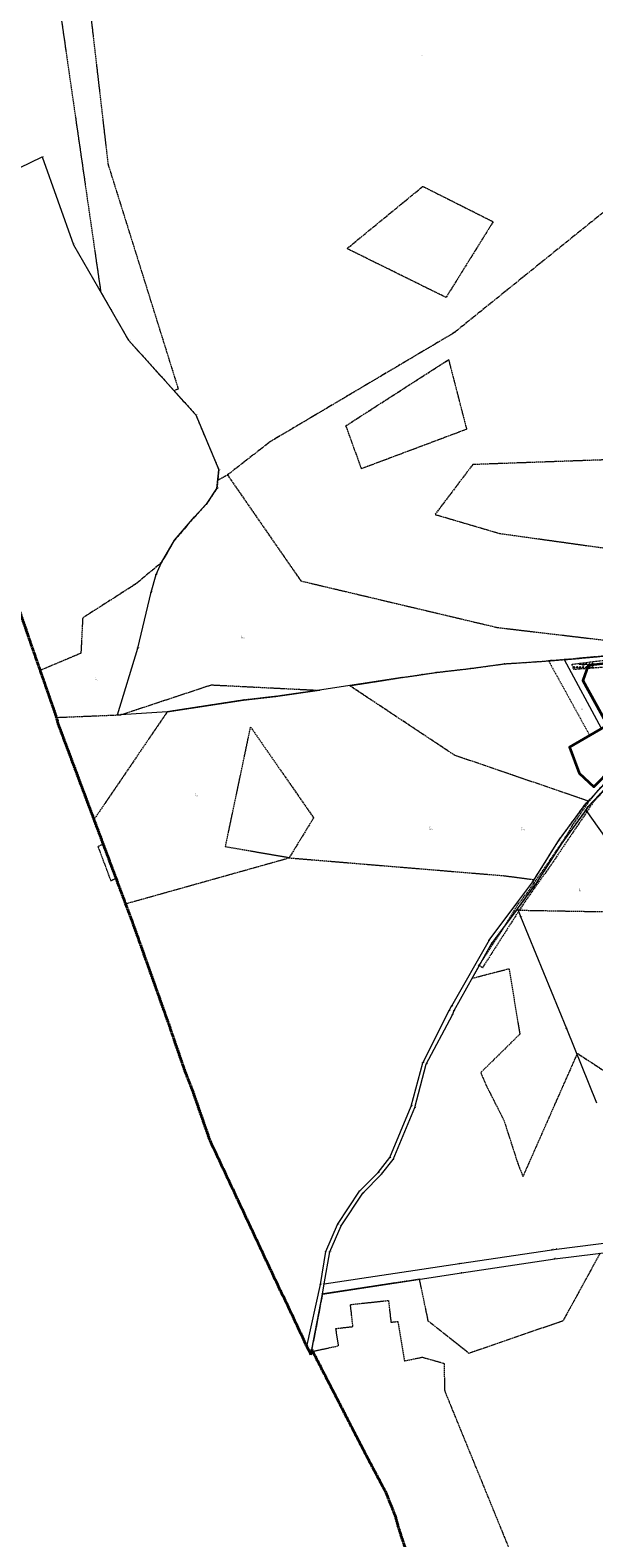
# Model space of a CAD drawing. Header units: metres. Extents: x 6524698 to 6533081, y 5883213 to 5896811.
# Tile 64 of 167: x 6528042 to 6528599, y 5889313 to 5890801. Entities that reach past the tile are written whole.
import ezdxf
from ezdxf.enums import TextEntityAlignment as Align

# ---------------------------------------------------------------- set-up
doc = ezdxf.new("R2010")
doc.units = ezdxf.units.M
doc.header["$MEASUREMENT"] = 0
for name, pattern in [('mapa zasadnicza$0$1.0_0.5', [1.5, 1, -0.5]), ('mapa zasadnicza$0$1.5_0.5', [2, 1.5, -0.5]), ('mapa zasadnicza$0$1.5_1.0', [2.5, 1.5, -1]), ('mapa zasadnicza$0$219-500', [0]), ('mapa zasadnicza$0$egkk-500', [2, 1.5, -0.5]), ('mapa zasadnicza$0$egug-500', [1, 0.5, -0.5])]:
    doc.linetypes.add(name, pattern=pattern)
doc.layers.get('0').update_dxf_attribs({"lineweight": 0})
for name, color, linetype in [('mapa zasadnicza$0$202-punkt graniczny', 7, 'Continuous'), ('mapa zasadnicza$0$202-punkt graniczny-Atr103', 7, 'Continuous'), ('mapa zasadnicza$0$203-punkt graniczny', 7, 'Continuous'), ('mapa zasadnicza$0$203-punkt graniczny-Atr103', 7, 'Continuous'), ('mapa zasadnicza$0$209-oznaczenie konturu klasyfikacyjnego', 7, 'Continuous'), ('mapa zasadnicza$0$210-oznaczenie konturu użytku gruntowego', 7, 'Continuous'), ('mapa zasadnicza$0$211-numer działki ewidencyjnej', 7, 'Continuous'), ('mapa zasadnicza$0$216-obręb ewidencyjny', 7, 'Continuous'), ('mapa zasadnicza$0$217-kontur klasyfikacyjny', 7, 'Continuous'), ('mapa zasadnicza$0$218-kontur użytku gruntowego', 7, 'Continuous'), ('mapa zasadnicza$0$219-działka ewidencyjna', 7, 'Continuous'), ('mapa zasadnicza$0$jezdnia', 7, 'Continuous'), ('mapa zasadnicza$0$jezdnia-Atr17', 7, 'Continuous'), ('mapa zasadnicza$0$ogrodzenie trwałe', 7, 'Continuous'), ('mapa zasadnicza$0$pikieta naturalna', 7, 'Continuous'), ('mapa zasadnicza$0$pikieta naturalna-Atr2', 7, 'Continuous'), ('mapa zasadnicza$0$zadrzewienie  zakrzewienie', 7, 'Continuous')]:
    doc.layers.add(name, color=color, linetype=linetype)
doc.styles.add('mapa zasadnicza$0$STANDARD', font='Working1250', dxfattribs={"width": 0.75})
doc.linetypes.add('mapa zasadnicza$0$902-500', pattern='A,3.75,0,[1,ksztalty.shx,S=0.5,R=0,X=0,Y=0],3.75', length=7.5)

# ---------------------------------------------------------------- blocks, each defined once
blk = doc.blocks.new('mapa zasadnicza$0$202')
at = {"color": 0, "linetype": 'Continuous', "lineweight": 0}
blk.add_circle((0, 0), 0.25, dxfattribs=at)
blk = doc.blocks.new('mapa zasadnicza$0$203')
at = {"linetype": 'Continuous', "lineweight": 0}
h = blk.add_hatch(color=0, dxfattribs=at)
edge = h.paths.add_edge_path()
edge.add_arc((0, 0), 0.045, 0, 360)
blk = doc.blocks.new('mapa zasadnicza$0$PW01')
at = {"linetype": 'Continuous', "lineweight": 13}
h = blk.add_hatch(color=0, dxfattribs=at)
edge = h.paths.add_edge_path()
edge.add_arc((0, 0), 0.045, 0, 360)
blk = doc.blocks.new('mapa zasadnicza$0$OTZK1')
at = {"color": 0, "linetype": 'Continuous'}
blk.add_circle((0, 0), 0.5, dxfattribs=at)
blk = doc.blocks.new('mapa zasadnicza$0$OTZK2')
at = {"color": 0, "linetype": 'Continuous'}
blk.add_arc((0, 0), 0.5, 318.85, 221.162, dxfattribs=at)

msp = doc.modelspace()

# ---------------------------------------------------------------- linework, layer by layer
at = {"layer": 'mapa zasadnicza$0$216-obręb ewidencyjny', "color": 7, "linetype": 'mapa zasadnicza$0$1.5_1.0', "lineweight": 35, "flags": 128}
for points in [[(6528810.71, 5892032.32), (6528743.5, 5892026.91), (6528665.82, 5892020.2), (6528618.95, 5892016.86), (6528446.42, 5891995.98), (6528440.31, 5891996.73), (6528198.8, 5891907.55), (6528014.33, 5891830.31), (6527846.82, 5891746.29), (6527801.61, 5891598.79), (6527787.58, 5891553.86), (6527785.51, 5891547.1), (6527759.25, 5891463.12), (6527705.03, 5891299.34), (6527651.09, 5891150.82), (6527517.65, 5890758.02), (6527509.07, 5890729.27), (6527454.67, 5890547.02), (6527391.42, 5890349.92), (6527469.9, 5890380.85), (6527548.32, 5890411.76), (6527628.31, 5890449.47), (6527701.79, 5890487.35), (6527781.71, 5890531.45), (6527831.96, 5890559.17), (6527894.74, 5890596), (6527918.86, 5890538.44), (6527996.61, 5890364.36), (6528002.77, 5890340.12), (6528015.06, 5890276.2), (6528068.35, 5890122.94), (6528069.52, 5890117.74), (6528086.27, 5890073.01), (6528087.43, 5890069.91), (6528144.14, 5889918.51), (6528178.59, 5889821.74), (6528194.07, 5889776.62), (6528203.76, 5889751.35), (6528219.86, 5889705.13), (6528289.3, 5889557.06), (6528293.69, 5889548.36), (6528315.49, 5889501.75), (6528319.49, 5889494.06), (6528320.3, 5889498.78), (6528374.9, 5889392.75), (6528393.7, 5889357.37), (6528402.97, 5889333.92), (6528406.48, 5889321.22), (6528417.63, 5889287.69), (6528426.72, 5889250.74), (6528427.12, 5889249.1), (6528437.2, 5889208.11), (6528462.62, 5889141.48), (6528476.98, 5889088.52), (6528479.5, 5889060.26), (6528487.24, 5889042.5), (6528497.03, 5888999.3), (6528513.44, 5888948.22), (6528513.62, 5888944.51), (6528514.32, 5888935.53), (6528517.9, 5888889.57), (6528521.9, 5888874.59), (6528534.18, 5888828.64), (6528537.21, 5888800.87), (6528538.55, 5888788.67), (6528539.84, 5888759.55), (6528540.29, 5888749.47), (6528546.56, 5888728.63), (6528550.89, 5888720.89), (6528554.61, 5888714.22), (6528572.89, 5888682.85), (6528612.6, 5888606.5), (6528643.54, 5888542.38), (6528657.02, 5888506.94), (6528675.5, 5888460.67), (6528681.51, 5888445.9), (6528704.85, 5888377.17), (6528713.34, 5888354.12), (6528741.09, 5888278.42), (6528766.6, 5888207.14), (6528788.71, 5888147.82), (6528812.94, 5888083.84), (6528826.58, 5888045.33), (6528850.06, 5887982.04), (6528866.81, 5887934.63), (6528879.99, 5887896.72), (6528918.8, 5887790.89), (6528952.56, 5887701.57), (6529019.26, 5887707.89), (6529031.01, 5887709.01), (6529109.21, 5887715.92), (6529166.14, 5887721.78), (6529262.28, 5887731.31), (6529282.79, 5887731.14), (6529289.52, 5887663.25), (6529296.91, 5887588.72), (6529312.34, 5887533.26), (6529320.57, 5887503.67), (6529321.72, 5887480.33), (6529315.22, 5887418.55), (6529296.28, 5887374.9), (6529295.89, 5887348.38), (6529295.74, 5887344.56), (6529294.33, 5887253.59), (6529300.1, 5887247.3), (6529460.65, 5887265.28), (6529607.85, 5887282.19), (6529604.22, 5887244.37), (6529619.06, 5887245.53), (6529620.4, 5887245.61), (6529751.62, 5887253.65), (6529836.5, 5887258.86), (6529917.79, 5887263.83), (6530037.96, 5887271.18), (6530037.77, 5887311.55), (6530035.48, 5887465.82), (6530294.87, 5887497.94), (6530342.75, 5887503.87), (6530390.63, 5887509.81), (6530435.08, 5887515.31), (6530469.62, 5887519.59), (6530472.76, 5887520.14), (6530455.94, 5887633.47), (6530452.16, 5887659), (6530429.5, 5887800.32), (6530425.85, 5887820.62), (6530434.17, 5887821.11), (6530435.15, 5887821.09), (6530501.5, 5887826.49), (6530563.57, 5887831.54), (6530569.25, 5887832), (6530626.35, 5887836.71), (6530689.94, 5887841.95), (6530699.77, 5887842.77), (6530753.72, 5887845.97), (6530816.4, 5887849.69), (6530847.34, 5887851.53), (6530851.75, 5887851.79), (6530878, 5887853.36), (6530941.55, 5887857.17), (6531028.05, 5887862.36), (6531029.51, 5887862.54), (6531089.96, 5887870.11), (6531157.91, 5887878.61), (6531147.74, 5887927.21), (6531134.09, 5887992.44), (6531130.39, 5888022.23), (6531130.01, 5888024.33), (6531127.76, 5888039.49), (6531114.28, 5888108.63), (6531110.56, 5888127.5), (6531105.84, 5888172.24), (6531089.18, 5888214.66), (6531070.01, 5888263.46), (6531063.59, 5888283), (6531047.06, 5888328.03), (6531038.58, 5888352.41), (6531021.83, 5888400.87), (6531015.19, 5888413.6), (6531005.83, 5888460.28), (6531006, 5888467.6), (6531006.12, 5888486.87), (6531000.78, 5888546.56), (6530994.46, 5888582.13), (6530992.02, 5888587.87), (6530975.04, 5888631.61), (6530968.96, 5888647.12), (6530918.79, 5888737.7), (6530893.21, 5888788.19), (6530875.95, 5888835.79), (6530824.74, 5888967.12), (6530698.19, 5888957.37), (6530696.88, 5888957.26), (6530690.8, 5888956.75), (6530665.31, 5889016.21), (6530647.2, 5889058.57), (6530634.24, 5889085.41), (6530634.99, 5889106.79), (6530619.51, 5889109.25), (6530602.59, 5889110.21), (6530580.67, 5889109.48), (6530563.76, 5889105.91), (6530556.11, 5889102.91), (6530554.6, 5889108.92), (6530550.45, 5889111.73), (6530532.14, 5889151.93), (6530513.79, 5889192.45), (6530502.04, 5889258.4), (6530482.32, 5889287.2), (6530469.7, 5889327.04), (6530465.02, 5889440.31), (6530478.29, 5889507.42), (6530476.75, 5889539.74), (6530454.68, 5889579.85), (6530444.35, 5889666), (6530447.75, 5889689.9), (6530449.31, 5889721.21), (6530456.42, 5889744.94), (6530489.74, 5889803.92), (6530476.19, 5889829.67), (6530441.37, 5889895.14), (6530436.32, 5889900.67), (6530377.31, 5890013.31), (6530319.1, 5890126.26), (6530282.19, 5890186.6), (6530272.79, 5890201.79), (6530203.17, 5890307.87), (6530172.91, 5890358.56), (6530084.18, 5890524.8), (6530023.66, 5890630.14), (6529988.68, 5890702.02), (6529902.56, 5890854), (6529878.29, 5890895.67), (6529853.22, 5890939.23), (6529790.88, 5891059.39), (6529783.8, 5891073.31), (6529750.15, 5891126.7), (6529715.67, 5891191.31), (6529711.87, 5891220.22), (6529686.86, 5891413.55), (6529894.11, 5891526.79), (6529935.18, 5891550.85), (6529897.51, 5891589.82), (6529852.46, 5891637.21), (6529830.78, 5891658.8), (6529798.22, 5891693.91), (6529778.68, 5891710.68), (6529723.77, 5891769.55), (6529664.88, 5891829.87), (6529592.94, 5891899.3), (6529520.59, 5891969.98), (6529496.71, 5891996.9), (6529443.6, 5892048.07), (6529413.19, 5892074.88), (6529373, 5892116.29), (6529315.87, 5892175.4), (6529302.53, 5892163.8), (6529299.93, 5892161.54), (6529272.43, 5892137.61), (6529198.7, 5892096.25), (6529183.63, 5892087.79), (6529163.27, 5892079.55), (6529137.05, 5892069.83), (6529084.54, 5892065.08), (6528929.03, 5892047.18)], [(6528303.37, 5885049.22), (6528320.19, 5885039.62), (6528338.23, 5885024.79), (6528352.17, 5885015.38), (6528392.05, 5884988.47), (6528415.8, 5884972.26), (6528435.19, 5884960.38), (6528444.69, 5884948.19), (6528465.63, 5884932.94), (6528465.44, 5884918.9), (6528709.45, 5884735.5), (6528709.85, 5884736.99), (6528739.27, 5884853.86), (6528744.47, 5884874.5), (6528806.08, 5885120.41), (6528807.46, 5885125.4), (6528869.24, 5885370.86), (6528871.52, 5885379.23), (6528887.59, 5885437.6), (6528890.77, 5885449.17), (6528926, 5885568.38), (6528974.41, 5885749.69), (6529025.21, 5885958.42), (6529039.6, 5886018.39), (6529059.52, 5886107.69), (6529060.61, 5886112.57), (6529062.91, 5886122.9), (6529064.3, 5886127.7), (6529092.32, 5886224.97), (6529095.27, 5886236.71), (6529098.1, 5886248), (6529156.76, 5886481.66), (6529182.88, 5886586.19), (6529191.96, 5886615.74), (6529200.39, 5886660.86), (6529220.71, 5886727.34), (6529222.82, 5886733.43), (6529222.92, 5886790.76), (6529260.25, 5886952.44), (6529264.63, 5886976.51), (6529282.32, 5887033.97), (6529290.57, 5887057.23), (6529292.77, 5887095.61), (6529299.5, 5887116.54), (6529303.02, 5887126.11), (6529323.1, 5887204.71), (6529300.1, 5887247.3), (6529294.33, 5887253.59), (6529295.74, 5887344.56), (6529295.89, 5887348.38), (6529296.28, 5887374.9), (6529315.22, 5887418.55), (6529321.72, 5887480.33), (6529320.57, 5887503.67), (6529312.34, 5887533.26), (6529296.91, 5887588.72), (6529289.52, 5887663.25), (6529282.79, 5887731.14), (6529262.28, 5887731.31), (6529166.14, 5887721.78), (6529109.21, 5887715.92), (6529031.01, 5887709.01), (6529019.26, 5887707.89), (6528952.56, 5887701.57), (6528918.8, 5887790.89), (6528879.99, 5887896.72), (6528866.81, 5887934.63), (6528850.06, 5887982.04), (6528826.58, 5888045.33), (6528812.94, 5888083.84), (6528788.71, 5888147.82), (6528766.6, 5888207.14), (6528741.09, 5888278.42), (6528713.34, 5888354.12), (6528704.85, 5888377.17), (6528681.51, 5888445.9), (6528675.5, 5888460.67), (6528657.02, 5888506.94), (6528643.54, 5888542.38), (6528612.6, 5888606.5), (6528572.89, 5888682.85), (6528554.61, 5888714.22), (6528550.89, 5888720.89), (6528546.56, 5888728.63), (6528540.29, 5888749.47), (6528539.84, 5888759.55), (6528538.55, 5888788.67), (6528537.21, 5888800.87), (6528534.18, 5888828.64), (6528521.9, 5888874.59), (6528517.9, 5888889.57), (6528514.32, 5888935.53), (6528513.62, 5888944.51), (6528513.44, 5888948.22), (6528497.03, 5888999.3), (6528487.24, 5889042.5), (6528479.5, 5889060.26), (6528476.98, 5889088.52), (6528462.62, 5889141.48), (6528437.2, 5889208.11), (6528427.12, 5889249.1), (6528426.72, 5889250.74), (6528417.63, 5889287.69), (6528406.48, 5889321.22), (6528402.97, 5889333.92), (6528393.7, 5889357.37), (6528374.9, 5889392.75), (6528320.3, 5889498.78), (6528319.49, 5889494.06), (6528315.49, 5889501.75), (6528293.69, 5889548.36), (6528289.3, 5889557.06), (6528219.86, 5889705.13), (6528203.76, 5889751.35), (6528194.07, 5889776.62), (6528178.59, 5889821.74), (6528144.14, 5889918.51), (6528087.43, 5890069.91), (6528086.27, 5890073.01), (6528069.52, 5890117.74), (6528068.35, 5890122.94), (6528015.06, 5890276.2), (6528002.77, 5890340.12), (6527996.61, 5890364.36), (6527918.86, 5890538.44), (6527894.74, 5890596), (6527831.96, 5890559.17), (6527781.71, 5890531.45), (6527701.79, 5890487.35), (6527628.31, 5890449.47), (6527548.32, 5890411.76), (6527469.9, 5890380.85), (6527391.42, 5890349.92), (6527355.64, 5890331.57), (6527338.23, 5890321.73), (6527321.27, 5890314.22), (6527313.38, 5890308.14), (6527288.1, 5890288.63), (6527273.45, 5890274.12), (6527241.28, 5890253.87), (6527220.83, 5890245.22), (6527165.07, 5890215.69), (6527077.89, 5890166.68), (6527057.31, 5890152.25), (6527045.63, 5890148.55), (6527008.52, 5890134.26), (6526988.84, 5890116.67), (6526981, 5890111.26), (6526971.01, 5890104.38), (6526952.34, 5890094.44), (6526909.87, 5890084.83), (6526890.35, 5890080.91), (6526812.21, 5890083.05), (6526792.43, 5890086.11), (6526758.07, 5890090.77), (6526757.09, 5890094.4), (6526749.57, 5890095.95), (6526742.25, 5890097.45), (6526740.34, 5890097.85), (6526735.76, 5890098.07), (6526728.64, 5890098.03), (6526722.43, 5890098.71), (6526592.18, 5890129.32), (6526575.25, 5890133.06), (6526573.45, 5890132.21), (6526504.81, 5890011.82), (6526498.38, 5890001.32), (6526450.82, 5889923.75), (6526420.35, 5889876.56), (6526411.53, 5889862.91), (6526388.88, 5889824.55), (6526365.09, 5889786.81), (6526341.54, 5889745.42), (6526322.12, 5889709.53), (6526299.72, 5889678.46), (6526281.16, 5889635.52), (6526275.36, 5889608.56), (6526260.85, 5889553.37), (6526260.44, 5889544.19), (6526259.14, 5889502.93), (6526261.74, 5889493.66), (6526254.11, 5889462.89), (6526253.07, 5889459.21), (6526242.11, 5889436.4), (6526240.9, 5889433.4), (6526238.06, 5889420.56), (6526234.58, 5889404.82), (6526230.53, 5889381.66), (6526215.12, 5889335.06), (6526209.51, 5889327.34), (6526203.18, 5889319.69), (6526193.05, 5889307.44), (6526183.47, 5889295.83), (6526173.24, 5889283.42), (6526171.38, 5889271.95), (6526170.8, 5889268.87), (6526173.59, 5889236.65), (6526172.37, 5889219.4), (6526171.12, 5889203.31), (6526160.39, 5889165.34), (6526158.7, 5889157.93), (6526155.92, 5889148.67), (6526145.07, 5889104.25), (6526136.74, 5889068.22), (6526126.54, 5889028.53), (6526125.42, 5889024.1), (6526106.98, 5888945.09), (6526092.2, 5888875.3), (6526089.86, 5888864.25), (6526088.13, 5888856.09), (6526074.67, 5888792.55), (6526053.98, 5888724.15), (6526037.27, 5888680.97), (6526018.87, 5888602.55), (6526017.84, 5888598.66), (6526013.87, 5888581.88), (6526006.91, 5888552.43), (6525999.77, 5888522.16), (6525997.18, 5888508.24), (6525965.43, 5888376.64), (6525920.17, 5888195.14), (6525898.15, 5888106.3), (6525892.22, 5888082.37), (6525824.01, 5888097.35), (6525779.41, 5888107.91), (6525729.76, 5888119.66), (6525723.9, 5888092.12), (6525717.96, 5888069.83), (6525708.69, 5888031.16), (6525707.44, 5888026.27), (6525684.97, 5887955.81), (6525668.86, 5887926.95), (6525650.39, 5887893.86), (6525645.34, 5887877.02), (6525632.33, 5887838.12), (6525588.06, 5887736.62), (6525567.77, 5887689.8), (6525539.5, 5887624.6), (6525535.54, 5887615.4), (6525496.64, 5887526.28), (6525469.79, 5887459.76), (6525449.79, 5887410.24), (6525436.37, 5887377.16), (6525416.54, 5887328.38), (6525400.14, 5887287.76), (6525397.82, 5887282.31), (6525357.88, 5887181.79), (6525337.95, 5887136.46), (6525309.72, 5887065.72), (6525303.99, 5887048.86), (6525292.71, 5887015.66), (6525292.03, 5887013.68), (6525295.71, 5887012.48), (6525393.63, 5886982.02), (6525436.72, 5886969.99), (6525475.57, 5886959.15), (6525492.98, 5886956.11), (6525499.92, 5886954.9), (6525553.04, 5886947.63), (6525556.8, 5886947.12), (6525575.8, 5886944.52), (6525648.96, 5886935.05), (6525700.18, 5886920.83), (6525705.66, 5886920.35), (6525754.61, 5886916.46), (6525783.22, 5886917.37), (6525788.91, 5886917.98), (6525823.91, 5886921.7), (6525857.13, 5886925.05), (6525870.29, 5886926.28), (6525871.77, 5886926.42), (6525905.03, 5886929.56), (6525909.53, 5886929.92), (6525920.2, 5886930.77), (6525939.16, 5886932.29), (6525978.37, 5886930.74), (6525981.07, 5886930.63), (6525983.12, 5886930.48), (6526059, 5886924.97), (6526061.69, 5886925.15), (6526072.91, 5886925.89), (6526078.55, 5886926.27), (6526112.26, 5886928.5), (6526158.51, 5886931.36), (6526197.11, 5886930.97), (6526216.93, 5886924.75), (6526270.07, 5886913.54), (6526272.57, 5886913.01), (6526273.33, 5886912.82), (6526323.76, 5886899.95), (6526417.31, 5886870.61), (6526416.51, 5886867.45), (6526398.65, 5886797.95), (6526389.44, 5886747.58), (6526374.78, 5886704.65), (6526373.42, 5886699.3), (6526372.62, 5886696.15), (6526368.41, 5886679.56), (6526358.03, 5886638.68), (6526335.66, 5886547.46), (6526327.03, 5886512.25), (6526325.59, 5886506.38), (6526319.45, 5886481.31), (6526262.43, 5886255.1), (6526247.51, 5886197.09), (6526210.82, 5886129.19), (6526125.23, 5885954.64), (6526131.1, 5885941.89), (6526083.28, 5885856.13), (6526080.33, 5885850.83), (6526106.53, 5885828.9), (6526128.86, 5885807.19), (6526151.36, 5885785.32), (6526170.05, 5885764.86), (6526198.17, 5885734.09), (6526201, 5885729.87), (6526175.56, 5885692.72), (6526227.73, 5885641.53), (6526271.29, 5885598.78), (6526273, 5885597.09), (6526302.11, 5885568.53), (6526316.43, 5885554.47), (6526322.38, 5885548.63), (6526290.64, 5885486.19), (6526263.4, 5885432.62), (6526247.38, 5885401.19), (6526244.36, 5885395.27), (6526237.6, 5885382.01), (6526227.84, 5885362.86), (6526248.41, 5885344.13), (6526259.4, 5885334.11), (6526304.93, 5885298.77), (6526313.27, 5885292.3), (6526318.23, 5885288.46), (6526321.6, 5885285.83), (6526325.46, 5885282.83), (6526325.17, 5885281.22), (6526338.74, 5885260.21), (6526360.57, 5885232.43), (6526363.74, 5885228.38), (6526377.76, 5885210.54), (6526382.65, 5885204.32), (6526422.71, 5885162.76), (6526481.21, 5885090.92), (6526497.3, 5885066.7), (6526513.19, 5885047.89), (6526516.91, 5885049.29), (6526524.94, 5885052.3), (6526533.62, 5885042), (6526536.24, 5885038.9), (6526540.69, 5885033.62), (6526545.95, 5885027.38), (6526549.33, 5885023.37), (6526550.65, 5885027.15), (6526573.21, 5885076.62), (6526587.94, 5885108.93), (6526590.96, 5885115.55), (6526594.72, 5885123.8), (6526595.22, 5885124.89), (6526595.84, 5885126.22), (6526599.05, 5885133.28), (6526599.46, 5885134.19), (6526600.38, 5885136.19), (6526609.81, 5885156.89), (6526614.13, 5885166.32), (6526615.59, 5885170.96), (6526615.92, 5885173.06), (6526626.56, 5885204.78), (6526635.59, 5885225.49), (6526643.47, 5885243.6), (6526662.24, 5885286.52), (6526663.96, 5885290.45), (6526689.69, 5885347.86), (6526693.01, 5885355.29), (6526709.38, 5885391.8), (6526720.67, 5885416.98), (6526720.09, 5885430.57), (6526719.04, 5885455.52), (6526720.97, 5885465.66), (6526690.6, 5885542.54), (6526706, 5885557.89), (6526747.06, 5885585.88), (6526724.66, 5885597.94), (6526873.96, 5885657.74), (6526876.06, 5885655.62), (6526884.84, 5885650.75), (6526955.49, 5885630.53), (6526988.95, 5885673.38), (6527034.95, 5885662.24), (6527038.45, 5885661.39), (6527055.52, 5885657.39), (6527093.39, 5885649.85), (6527138.37, 5885639.19), (6527183.37, 5885628.52), (6527207.39, 5885622.46), (6527214.61, 5885620.77), (6527302.63, 5885600.17), (6527306.92, 5885598.88), (6527379.24, 5885579.7), (6527386.89, 5885577.68), (6527422.41, 5885568.61), (6527458.81, 5885559.31), (6527463.19, 5885558.23), (6527499.51, 5885549.27), (6527531.05, 5885541.49), (6527616.9, 5885520.3), (6527646.83, 5885512.66), (6527664.1, 5885508.41), (6527696.34, 5885502.3), (6527728.57, 5885496.19), (6527760.81, 5885490.08), (6527773.75, 5885487.95), (6527870.05, 5885472.17), (6527894.7, 5885468.91), (6527908.02, 5885468.31), (6527952.41, 5885466.32), (6527998.14, 5885462.8), (6528060.58, 5885458.01), (6528166.05, 5885444.7), (6528202.53, 5885448.02), (6528205.37, 5885425.22), (6528203.73, 5885274.14), (6528201.64, 5885179.56), (6528201.44, 5885172.38), (6528202.41, 5885123.66), (6528202.41, 5885120.11), (6528202.52, 5885118.87), (6528207.04, 5885116.2), (6528235.91, 5885098.61), (6528250.23, 5885084.2), (6528275.71, 5885072.67), (6528286.02, 5885062.42), (6528291.09, 5885053.61)]]:
    msp.add_lwpolyline(points, close=True, dxfattribs=at)
at = {"layer": 'mapa zasadnicza$0$217-kontur klasyfikacyjny', "color": 92, "linetype": 'mapa zasadnicza$0$egkk-500', "lineweight": 18, "flags": 128}
for points in [[(6528061.87, 5890889.73), (6528111.92, 5890543.16)], [(6528119.47, 5890669.02), (6528102.13, 5890818.59)], [(6528188.68, 5890447.42), (6528119.47, 5890669.02)], [(6528355.1, 5890585.78), (6528429.92, 5890647.2)], [(6528429.92, 5890647.2), (6528499.32, 5890612.29)], [(6528499.32, 5890612.29), (6528452.83, 5890537.57)], [(6528610.31, 5890623.36), (6528460.96, 5890502.8)], [(6528452.83, 5890537.57), (6528355.1, 5890585.78)], [(6528111.92, 5890543.16), (6528139.36, 5890495.37)], [(6528139.36, 5890495.37), (6528184.14, 5890445.61)], [(6528460.96, 5890502.8), (6528279.41, 5890395.24)], [(6528354.05, 5890410.92), (6528455.34, 5890476.15)], [(6528455.34, 5890476.15), (6528473.13, 5890407.38)], [(6528184.14, 5890445.61), (6528188.68, 5890447.42)], [(6528184.14, 5890445.61), (6528205.8, 5890421.54)], [(6528205.8, 5890421.54), (6528228.59, 5890367.52)], [(6528369.41, 5890368.47), (6528354.05, 5890410.92)], [(6528473.13, 5890407.38), (6528369.41, 5890368.47)], [(6528279.41, 5890395.24), (6528237.09, 5890362.31)], [(6528668.79, 5890379.31), (6528479.22, 5890372.57)], [(6528228.59, 5890367.52), (6528227.5, 5890357.21)], [(6528227.5, 5890357.21), (6528237.09, 5890362.31)], [(6528237.09, 5890362.31), (6528309.48, 5890257.72)], [(6528479.22, 5890372.57), (6528441.95, 5890323.34)], [(6528226.64, 5890349.01), (6528216.9, 5890334.36)], [(6528227.5, 5890357.21), (6528226.64, 5890349.01)], [(6528216.9, 5890334.36), (6528204.62, 5890320.93)], [(6528204.62, 5890320.93), (6528184.89, 5890297.98)], [(6528441.95, 5890323.34), (6528505.48, 5890304.62)], [(6528505.48, 5890304.62), (6528685.23, 5890279.6)], [(6528184.89, 5890297.98), (6528171.91, 5890275.82)], [(6528171.91, 5890275.82), (6528146.65, 5890254.75)], [(6528146.65, 5890254.75), (6528094.15, 5890221.19)], [(6528309.48, 5890257.72), (6528503.58, 5890211.73)], [(6528094.15, 5890221.19), (6528092.39, 5890186.3)], [(6528503.58, 5890211.73), (6528671.24, 5890191.91)], [(6528092.39, 5890186.3), (6528052.22, 5890169.34)], [(6528554.04, 5890178.82), (6528569.56, 5890179.97)], [(6528569.56, 5890179.97), (6528572.69, 5890180.21)], [(6528572.69, 5890180.21), (6528640.2, 5890186.42)], [(6528052.22, 5890169.34), (6528068.35, 5890122.94)], [(6528409.51, 5890162.34), (6528428.83, 5890165.23)], [(6528428.83, 5890165.23), (6528443.09, 5890167.37)], [(6528443.09, 5890167.37), (6528476.89, 5890171.25)], [(6528476.89, 5890171.25), (6528510.57, 5890175.89)], [(6528510.57, 5890175.89), (6528541.69, 5890177.9)], [(6528541.69, 5890177.9), (6528554.04, 5890178.82)], [(6528131.73, 5890125.53), (6528220.97, 5890155.07)], [(6528220.97, 5890155.07), (6528327.88, 5890149.71)], [(6528357.66, 5890154.32), (6528409.51, 5890162.34)], [(6528461.34, 5890085.55), (6528357.66, 5890154.32)], [(6528252.83, 5890140), (6528177.57, 5890128.44)], [(6528284.43, 5890143.57), (6528252.83, 5890140)], [(6528327.88, 5890149.71), (6528284.43, 5890143.57)], [(6528068.35, 5890122.94), (6528102.63, 5890124.34)], [(6528102.63, 5890124.34), (6528124.07, 5890125.22)], [(6528177.57, 5890128.44), (6528105.32, 5890022.15)], [(6528124.07, 5890125.22), (6528128.6, 5890125.4)], [(6528128.6, 5890125.4), (6528131.73, 5890125.53)], [(6528235.07, 5889995.14), (6528259.92, 5890113.43)], [(6528259.92, 5890113.43), (6528322.11, 5890023.79)], [(6528593.2, 5890040.39), (6528461.34, 5890085.55)], [(6528620.93, 5890064.17), (6528593.22, 5890034.86)], [(6528563.79, 5890001.08), (6528590.4, 5890037.44)], [(6528590.77, 5890031.5), (6528567.05, 5889998.88)], [(6528590.4, 5890037.44), (6528593.2, 5890040.39)], [(6528593.22, 5890034.86), (6528590.77, 5890031.5)], [(6528105.32, 5890022.15), (6528114.48, 5889997.69)], [(6528322.11, 5890023.79), (6528297.92, 5889984.31)], [(6528539.73, 5889962.78), (6528563.79, 5890001.08)], [(6528114.48, 5889997.69), (6528109.23, 5889995.49)], [(6528109.23, 5889995.49), (6528121.91, 5889961.57)], [(6528297.92, 5889984.31), (6528235.07, 5889995.14)], [(6528567.05, 5889998.88), (6528541.22, 5889958.22)], [(6528136.47, 5889938.99), (6528297.92, 5889984.31)], [(6528297.92, 5889984.31), (6528509.93, 5889966.71)], [(6528121.91, 5889961.57), (6528127.06, 5889964.1)], [(6528127.06, 5889964.1), (6528136.47, 5889938.99)], [(6528509.93, 5889966.71), (6528539.73, 5889962.78)], [(6528541.22, 5889958.22), (6528523.31, 5889934.04)], [(6528523.31, 5889934.04), (6528498.33, 5889900.61)], [(6528523.31, 5889934.04), (6528523.87, 5889932.66)], [(6528523.87, 5889932.66), (6528639.33, 5889930.62)], [(6528498.33, 5889900.61), (6528478.59, 5889865.44)], [(6528478.59, 5889865.44), (6528515, 5889874.86)], [(6528515, 5889874.86), (6528525.73, 5889810.32)], [(6528525.73, 5889810.32), (6528487.06, 5889772.28)], [(6528528.86, 5889669.57), (6528582.61, 5889791.25)], [(6528582.61, 5889791.25), (6528645.34, 5889750.12)], [(6528487.06, 5889772.28), (6528492.63, 5889759.29)], [(6528492.63, 5889759.29), (6528509.87, 5889725.33)], [(6528509.87, 5889725.33), (6528523.99, 5889681.66)], [(6528523.99, 5889681.66), (6528528.86, 5889669.57)], [(6528604.92, 5889594.05), (6528568.27, 5889527.17)], [(6528426.67, 5889568.28), (6528330.86, 5889553.65)], [(6528435.33, 5889527.01), (6528426.67, 5889568.28)], [(6528330.86, 5889553.65), (6528320.3, 5889498.78)], [(6528358.45, 5889543.28), (6528396, 5889547.35)], [(6528360.95, 5889521.57), (6528358.45, 5889543.28)], [(6528396, 5889547.35), (6528398.47, 5889525.88)], [(6528398.47, 5889525.88), (6528405.16, 5889526.65)], [(6528405.16, 5889526.65), (6528411.75, 5889487.68)], [(6528475.44, 5889495.11), (6528435.33, 5889527.01)], [(6528568.27, 5889527.17), (6528475.44, 5889495.11)], [(6528344.02, 5889519.63), (6528360.95, 5889521.57)], [(6528346.78, 5889502.59), (6528344.02, 5889519.63)], [(6528320.3, 5889498.78), (6528321.16, 5889497.11)], [(6528321.16, 5889497.11), (6528346.78, 5889502.59)], [(6528411.75, 5889487.68), (6528429.42, 5889491.35)], [(6528429.42, 5889491.35), (6528450.81, 5889485.29)], [(6528450.81, 5889485.29), (6528451.48, 5889458.02)], [(6528451.48, 5889458.02), (6528517.19, 5889297.15)]]:
    msp.add_lwpolyline(points, dxfattribs=at)
at = {"layer": 'mapa zasadnicza$0$218-kontur użytku gruntowego', "color": 3, "linetype": 'mapa zasadnicza$0$egug-500', "lineweight": 18, "flags": 128}
for points in [[(6528061.87, 5890889.73), (6528111.92, 5890543.16)], [(6528119.47, 5890669.02), (6528102.13, 5890818.59)], [(6528188.68, 5890447.42), (6528119.47, 5890669.02)], [(6528355.1, 5890585.78), (6528429.92, 5890647.2)], [(6528429.92, 5890647.2), (6528499.32, 5890612.29)], [(6528499.32, 5890612.29), (6528452.83, 5890537.57)], [(6528610.31, 5890623.36), (6528460.96, 5890502.8)], [(6528452.83, 5890537.57), (6528355.1, 5890585.78)], [(6528111.92, 5890543.16), (6528139.36, 5890495.37)], [(6528139.36, 5890495.37), (6528184.14, 5890445.61)], [(6528460.96, 5890502.8), (6528279.41, 5890395.24)], [(6528354.05, 5890410.92), (6528455.34, 5890476.15)], [(6528455.34, 5890476.15), (6528473.13, 5890407.38)], [(6528184.14, 5890445.61), (6528188.68, 5890447.42)], [(6528184.14, 5890445.61), (6528205.8, 5890421.54)], [(6528205.8, 5890421.54), (6528228.59, 5890367.52)], [(6528369.41, 5890368.47), (6528354.05, 5890410.92)], [(6528473.13, 5890407.38), (6528369.41, 5890368.47)], [(6528279.41, 5890395.24), (6528237.09, 5890362.31)], [(6528668.79, 5890379.31), (6528479.22, 5890372.57)], [(6528228.59, 5890367.52), (6528227.5, 5890357.21)], [(6528227.5, 5890357.21), (6528237.09, 5890362.31)], [(6528237.09, 5890362.31), (6528309.48, 5890257.72)], [(6528479.22, 5890372.57), (6528441.95, 5890323.34)], [(6528226.64, 5890349.01), (6528216.9, 5890334.36)], [(6528227.5, 5890357.21), (6528226.64, 5890349.01)], [(6528216.9, 5890334.36), (6528204.62, 5890320.93)], [(6528204.62, 5890320.93), (6528184.89, 5890297.98)], [(6528441.95, 5890323.34), (6528505.48, 5890304.62)], [(6528505.48, 5890304.62), (6528685.23, 5890279.6)], [(6528184.89, 5890297.98), (6528171.91, 5890275.82)], [(6528171.91, 5890275.82), (6528146.65, 5890254.75)], [(6528146.65, 5890254.75), (6528094.15, 5890221.19)], [(6528309.48, 5890257.72), (6528503.58, 5890211.73)], [(6528094.15, 5890221.19), (6528092.39, 5890186.3)], [(6528503.58, 5890211.73), (6528671.24, 5890191.91)], [(6528092.39, 5890186.3), (6528052.22, 5890169.34)], [(6528569.56, 5890179.97), (6528554.04, 5890178.82)], [(6528572.69, 5890180.21), (6528569.56, 5890179.97)], [(6528640.2, 5890186.42), (6528572.69, 5890180.21)], [(6528052.22, 5890169.34), (6528068.35, 5890122.94)], [(6528409.51, 5890162.34), (6528428.83, 5890165.23)], [(6528428.83, 5890165.23), (6528443.09, 5890167.37)], [(6528443.09, 5890167.37), (6528476.89, 5890171.25)], [(6528476.89, 5890171.25), (6528510.57, 5890175.89)], [(6528510.57, 5890175.89), (6528541.69, 5890177.9)], [(6528541.69, 5890177.9), (6528554.04, 5890178.82)], [(6528554.04, 5890178.82), (6528594.56, 5890105.28)], [(6528131.73, 5890125.53), (6528220.97, 5890155.07)], [(6528220.97, 5890155.07), (6528327.88, 5890149.71)], [(6528357.66, 5890154.32), (6528409.51, 5890162.34)], [(6528461.34, 5890085.55), (6528357.66, 5890154.32)], [(6528252.83, 5890140), (6528177.57, 5890128.44)], [(6528284.43, 5890143.57), (6528252.83, 5890140)], [(6528327.88, 5890149.71), (6528284.43, 5890143.57)], [(6528068.35, 5890122.94), (6528102.63, 5890124.34)], [(6528102.63, 5890124.34), (6528124.07, 5890125.22)], [(6528177.57, 5890128.44), (6528105.32, 5890022.15)], [(6528124.07, 5890125.22), (6528128.6, 5890125.4)], [(6528128.6, 5890125.4), (6528131.73, 5890125.53)], [(6528235.07, 5889995.14), (6528259.92, 5890113.43)], [(6528259.92, 5890113.43), (6528322.11, 5890023.79)], [(6528594.56, 5890105.28), (6528606.03, 5890112.23)], [(6528593.2, 5890040.39), (6528461.34, 5890085.55)], [(6528620.93, 5890064.17), (6528593.22, 5890034.86)], [(6528602.84, 5890050.55), (6528593.2, 5890040.39)], [(6528590.4, 5890037.44), (6528563.79, 5890001.08)], [(6528590.77, 5890031.5), (6528567.05, 5889998.88)], [(6528593.2, 5890040.39), (6528590.4, 5890037.44)], [(6528593.22, 5890034.86), (6528590.77, 5890031.5)], [(6528105.32, 5890022.15), (6528114.48, 5889997.69)], [(6528322.11, 5890023.79), (6528297.92, 5889984.31)], [(6528563.79, 5890001.08), (6528539.73, 5889962.78)], [(6528114.48, 5889997.69), (6528109.23, 5889995.49)], [(6528109.23, 5889995.49), (6528121.91, 5889961.57)], [(6528297.92, 5889984.31), (6528235.07, 5889995.14)], [(6528567.05, 5889998.88), (6528541.22, 5889958.22)], [(6528136.47, 5889938.99), (6528297.92, 5889984.31)], [(6528297.92, 5889984.31), (6528509.93, 5889966.71)], [(6528121.91, 5889961.57), (6528127.06, 5889964.1)], [(6528127.06, 5889964.1), (6528136.47, 5889938.99)], [(6528509.93, 5889966.71), (6528539.73, 5889962.78)], [(6528541.22, 5889958.22), (6528523.31, 5889934.04)], [(6528539.73, 5889962.78), (6528538.46, 5889960.76)], [(6528538.46, 5889960.76), (6528541.22, 5889958.22)], [(6528523.31, 5889934.04), (6528498.33, 5889900.61)], [(6528523.31, 5889934.04), (6528523.87, 5889932.66)], [(6528523.87, 5889932.66), (6528639.33, 5889930.62)], [(6528498.33, 5889900.61), (6528478.59, 5889865.44)], [(6528478.59, 5889865.44), (6528515, 5889874.86)], [(6528515, 5889874.86), (6528525.73, 5889810.32)], [(6528525.73, 5889810.32), (6528487.06, 5889772.28)], [(6528528.86, 5889669.57), (6528582.61, 5889791.25)], [(6528582.61, 5889791.25), (6528645.34, 5889750.12)], [(6528487.06, 5889772.28), (6528492.63, 5889759.29)], [(6528492.63, 5889759.29), (6528509.87, 5889725.33)], [(6528509.87, 5889725.33), (6528523.99, 5889681.66)], [(6528523.99, 5889681.66), (6528528.86, 5889669.57)], [(6528604.92, 5889594.05), (6528568.27, 5889527.17)], [(6528426.67, 5889568.28), (6528330.86, 5889553.65)], [(6528435.33, 5889527.01), (6528426.67, 5889568.28)], [(6528330.86, 5889553.65), (6528320.3, 5889498.78)], [(6528358.45, 5889543.28), (6528396, 5889547.35)], [(6528360.95, 5889521.57), (6528358.45, 5889543.28)], [(6528396, 5889547.35), (6528398.47, 5889525.88)], [(6528398.47, 5889525.88), (6528405.16, 5889526.65)], [(6528405.16, 5889526.65), (6528411.75, 5889487.68)], [(6528475.44, 5889495.11), (6528435.33, 5889527.01)], [(6528568.27, 5889527.17), (6528475.44, 5889495.11)], [(6528344.02, 5889519.63), (6528360.95, 5889521.57)], [(6528346.78, 5889502.59), (6528344.02, 5889519.63)], [(6528320.3, 5889498.78), (6528321.16, 5889497.11)], [(6528321.16, 5889497.11), (6528346.78, 5889502.59)], [(6528411.75, 5889487.68), (6528429.42, 5889491.35)], [(6528429.42, 5889491.35), (6528450.81, 5889485.29)], [(6528450.81, 5889485.29), (6528451.48, 5889458.02)], [(6528451.48, 5889458.02), (6528517.19, 5889297.15)]]:
    msp.add_lwpolyline(points, dxfattribs=at)
at = {"layer": 'mapa zasadnicza$0$219-działka ewidencyjna', "color": 7, "linetype": 'mapa zasadnicza$0$219-500', "lineweight": 18, "flags": 128}
for points in [[(6527988.15, 5890644.37), (6528054.31, 5890676.24)], [(6528054.31, 5890676.24), (6528085.24, 5890589.64)], [(6528085.24, 5890589.64), (6528139.36, 5890495.37)], [(6528139.36, 5890495.37), (6528205.8, 5890421.54)], [(6528205.8, 5890421.54), (6528228.59, 5890367.52)], [(6528226.64, 5890349.01), (6528228.59, 5890367.52)], [(6528216.9, 5890334.36), (6528226.64, 5890349.01)], [(6528204.62, 5890320.93), (6528216.9, 5890334.36)], [(6528184.89, 5890297.98), (6528204.62, 5890320.93)], [(6528171.91, 5890275.82), (6528184.89, 5890297.98)], [(6528166.65, 5890264.09), (6528171.91, 5890275.82)], [(6528161.66, 5890246.55), (6528166.65, 5890264.09)], [(6528148.5, 5890191.36), (6528161.66, 5890246.55)], [(6528128.6, 5890125.4), (6528148.5, 5890191.36)], [(6528541.69, 5890177.9), (6528569.56, 5890179.97)], [(6528569.56, 5890179.97), (6528572.69, 5890180.21)], [(6528569.56, 5890179.97), (6528606.03, 5890112.23)], [(6528572.69, 5890180.21), (6528640.2, 5890186.42)], [(6528409.51, 5890162.34), (6528428.83, 5890165.23)], [(6528428.83, 5890165.23), (6528443.09, 5890167.37)], [(6528443.09, 5890167.37), (6528476.89, 5890171.25)], [(6528476.89, 5890171.25), (6528510.57, 5890175.89)], [(6528510.57, 5890175.89), (6528541.69, 5890177.9)], [(6528409.51, 5890162.34), (6528327.88, 5890149.71)], [(6528177.57, 5890128.44), (6528252.83, 5890140)], [(6528252.83, 5890140), (6528284.43, 5890143.57)], [(6528284.43, 5890143.57), (6528327.88, 5890149.71)], [(6528128.6, 5890125.4), (6528131.73, 5890125.53)], [(6528177.57, 5890128.44), (6528131.73, 5890125.53)], [(6528590.4, 5890037.44), (6528618.24, 5890066.77)], [(6528593.22, 5890034.86), (6528620.93, 5890064.17)], [(6528563.79, 5890001.08), (6528590.4, 5890037.44)], [(6528590.77, 5890031.5), (6528567.05, 5889998.88)], [(6528590.77, 5890031.5), (6528593.22, 5890034.86)], [(6528590.77, 5890031.5), (6528649.26, 5889948.87)], [(6528538.46, 5889960.76), (6528563.79, 5890001.08)], [(6528567.05, 5889998.88), (6528541.22, 5889958.22)], [(6528521.63, 5889938.16), (6528538.46, 5889960.76)], [(6528523.31, 5889934.04), (6528541.22, 5889958.22)], [(6528495.35, 5889902.91), (6528521.63, 5889938.16)], [(6528523.31, 5889934.04), (6528498.33, 5889900.61)], [(6528523.31, 5889934.04), (6528523.87, 5889932.66)], [(6528523.87, 5889932.66), (6528526.48, 5889926.27)], [(6528526.48, 5889926.27), (6528571.58, 5889815.75)], [(6528495.35, 5889902.91), (6528458.25, 5889837.89)], [(6528460.74, 5889833.63), (6528498.33, 5889900.61)], [(6528455.98, 5889833.54), (6528458.25, 5889837.89)], [(6528429.92, 5889782.04), (6528455.98, 5889833.54)], [(6528433.28, 5889780.72), (6528459.06, 5889829.42)], [(6528459.06, 5889829.42), (6528460.74, 5889833.63)], [(6528571.58, 5889815.75), (6528601.46, 5889742.53)], [(6528418.45, 5889739.21), (6528429.92, 5889782.04)], [(6528422.08, 5889737.76), (6528433.28, 5889780.72)], [(6528397.46, 5889688.36), (6528418.45, 5889739.21)], [(6528400.51, 5889686.41), (6528422.08, 5889737.76)], [(6528385.89, 5889673.66), (6528397.46, 5889688.36)], [(6528367.41, 5889655.33), (6528385.89, 5889673.66)], [(6528389.03, 5889671.89), (6528400.51, 5889686.41)], [(6528370.77, 5889653.34), (6528389.03, 5889671.89)], [(6528345.76, 5889622.41), (6528367.41, 5889655.33)], [(6528349.26, 5889621.14), (6528370.77, 5889653.34)], [(6528334.14, 5889595.59), (6528345.76, 5889622.41)], [(6528338.03, 5889595.35), (6528349.26, 5889621.14)], [(6528561.92, 5889598.07), (6528642.31, 5889608.1)], [(6528328.76, 5889563.13), (6528334.14, 5889595.59)], [(6528332.47, 5889563.65), (6528338.03, 5889595.35)], [(6528466.14, 5889583.81), (6528557.37, 5889597.39)], [(6528468.16, 5889574.61), (6528560.11, 5889588.5)], [(6528557.37, 5889597.39), (6528561.92, 5889598.07)], [(6528560.11, 5889588.5), (6528643.07, 5889598.77)], [(6528330.86, 5889553.65), (6528468.16, 5889574.61)], [(6528332.47, 5889563.65), (6528466.14, 5889583.81)], [(6528315.49, 5889501.75), (6528328.76, 5889563.13)], [(6528330.86, 5889553.65), (6528332.47, 5889563.65)], [(6528320.3, 5889498.78), (6528330.86, 5889553.65)], [(6528315.49, 5889501.75), (6528319.49, 5889494.06)], [(6528320.3, 5889498.78), (6528319.49, 5889494.06)]]:
    msp.add_lwpolyline(points, dxfattribs=at)
at = {"layer": 'mapa zasadnicza$0$jezdnia', "color": 7, "linetype": 'mapa zasadnicza$0$1.5_0.5', "lineweight": 18, "flags": 128}
msp.add_lwpolyline([(6528488.71, 5889875.76), (6528485.33, 5889878.04), (6528508.1, 5889912.7), (6528523.92, 5889938.29), (6528532.84, 5889949.75), (6528552.11, 5889976.94), (6528569.39, 5890002.59), (6528578.59, 5890017.78), (6528590.02, 5890034.23), (6528591.86, 5890037.23), (6528602.96, 5890051.02), (6528617.54, 5890066.41), (6528618.65, 5890067.59), (6528626.38, 5890075.23), (6528628.27, 5890076.76), (6528716.92, 5890167.22), (6528719.37, 5890165.4), (6528643.06, 5890086.71), (6528620.1, 5890064.08), (6528606.32, 5890048.07), (6528598.74, 5890040), (6528581.9, 5890015.11), (6528572.27, 5890000.79), (6528555.06, 5889975.35), (6528535.49, 5889947.79), (6528526.42, 5889934.67), (6528511, 5889910.5)], close=True, dxfattribs=at)
at = {"layer": 'mapa zasadnicza$0$ogrodzenie trwałe', "color": 7, "linetype": 'mapa zasadnicza$0$902-500', "lineweight": 35, "flags": 128}
msp.add_lwpolyline([(6528621.19, 5890077.57), (6528634.3, 5890090.96), (6528643.4, 5890097.88), (6528698.9, 5890153.64), (6528711.35, 5890169.61), (6528708.91, 5890187.79), (6528593.16, 5890174.35), (6528587.84, 5890159.47), (6528612.19, 5890115.36), (6528609.09, 5890113.61), (6528574.8, 5890093.42), (6528584.2, 5890067.75), (6528598.71, 5890054.5), (6528616.72, 5890072.99)], dxfattribs=at)
at = {"layer": 'mapa zasadnicza$0$zadrzewienie  zakrzewienie', "color": 7, "linetype": 'mapa zasadnicza$0$1.0_0.5', "lineweight": 18, "flags": 128}
msp.add_lwpolyline([(6528679.77, 5890190.57), (6528733.73, 5890194.9), (6528733.86, 5890193.61), (6528728.4, 5890187.7), (6528724.11, 5890182.57), (6528721.11, 5890179.74), (6528678.82, 5890176), (6528626.22, 5890173.7), (6528579.03, 5890170.24), (6528577.26, 5890175.48), (6528650.28, 5890184.51)], close=True, dxfattribs=at)

# ---------------------------------------------------------------- block references
at = {"layer": 'mapa zasadnicza$0$202-punkt graniczny', "color": 7, "linetype": 'Continuous', "lineweight": 18}
for p in [(6528054.31, 5890676.24), (6528226.64, 5890349.01), (6528216.9, 5890334.36), (6528204.62, 5890320.93), (6528184.89, 5890297.98), (6528171.91, 5890275.82), (6528166.65, 5890264.09), (6528161.66, 5890246.55), (6528148.5, 5890191.36), (6528569.56, 5890179.97), (6528572.69, 5890180.21), (6528428.83, 5890165.23), (6528443.09, 5890167.37), (6528476.89, 5890171.25), (6528510.57, 5890175.89), (6528541.69, 5890177.9), (6528327.88, 5890149.71), (6528409.51, 5890162.34), (6528252.83, 5890140), (6528284.43, 5890143.57), (6528128.6, 5890125.4), (6528131.73, 5890125.53), (6528177.57, 5890128.44), (6528590.4, 5890037.44), (6528590.77, 5890031.5), (6528593.22, 5890034.86), (6528563.79, 5890001.08), (6528567.05, 5889998.88), (6528538.46, 5889960.76), (6528541.22, 5889958.22), (6528521.63, 5889938.16), (6528523.87, 5889932.66), (6528526.48, 5889926.27), (6528495.35, 5889902.91), (6528498.33, 5889900.61), (6528458.25, 5889837.89), (6528455.98, 5889833.54), (6528459.06, 5889829.42), (6528460.74, 5889833.63), (6528571.58, 5889815.75), (6528429.92, 5889782.04), (6528433.28, 5889780.72), (6528418.45, 5889739.21), (6528422.08, 5889737.76), (6528397.46, 5889688.36), (6528385.89, 5889673.66), (6528400.51, 5889686.41), (6528389.03, 5889671.89), (6528367.41, 5889655.33), (6528370.77, 5889653.34), (6528345.76, 5889622.41), (6528349.26, 5889621.14), (6528334.14, 5889595.59), (6528338.03, 5889595.35), (6528557.37, 5889597.39), (6528560.11, 5889588.5), (6528561.92, 5889598.07), (6528466.14, 5889583.81), (6528468.16, 5889574.61), (6528328.76, 5889563.13), (6528332.47, 5889563.65), (6528330.86, 5889553.65), (6528319.49, 5889494.06)]:
    msp.add_blockref('mapa zasadnicza$0$202', p, dxfattribs=at)
at = {"layer": 'mapa zasadnicza$0$203-punkt graniczny', "color": 7, "linetype": 'Continuous', "lineweight": 18}
for p in [(6528085.24, 5890589.64), (6528139.36, 5890495.37), (6528205.8, 5890421.54), (6528228.59, 5890367.52), (6528523.31, 5889934.04), (6528315.49, 5889501.75), (6528320.3, 5889498.78)]:
    msp.add_blockref('mapa zasadnicza$0$203', p, dxfattribs=at)
at = {"layer": 'mapa zasadnicza$0$pikieta naturalna', "color": 7, "linetype": 'Continuous', "lineweight": 13}
for p in [(6528588.07, 5890031.25), (6528591.86, 5890037.23), (6528578.59, 5890017.78), (6528568.42, 5890000.6), (6528552.11, 5889976.94), (6528523.92, 5889938.29), (6528526.42, 5889934.67), (6528508.1, 5889912.7), (6528511, 5889910.5), (6528485.33, 5889878.04), (6528488.71, 5889875.76)]:
    msp.add_blockref('mapa zasadnicza$0$PW01', p, dxfattribs=at)
at = {"layer": 'mapa zasadnicza$0$zadrzewienie  zakrzewienie', "color": 7, "linetype": 'Continuous', "lineweight": 18}
for name, p in [('mapa zasadnicza$0$OTZK1', (6528579.346, 5890172.326)), ('mapa zasadnicza$0$OTZK2', (6528582.304, 5890172.337)), ('mapa zasadnicza$0$OTZK2', (6528585.304, 5890175.337)), ('mapa zasadnicza$0$OTZK1', (6528585.346, 5890172.326)), ('mapa zasadnicza$0$OTZK2', (6528588.304, 5890172.337)), ('mapa zasadnicza$0$OTZK1', (6528588.346, 5890175.326)), ('mapa zasadnicza$0$OTZK2', (6528591.304, 5890175.337)), ('mapa zasadnicza$0$OTZK1', (6528591.346, 5890172.326)), ('mapa zasadnicza$0$OTZK2', (6528594.304, 5890172.337)), ('mapa zasadnicza$0$OTZK1', (6528594.346, 5890175.326)), ('mapa zasadnicza$0$OTZK2', (6528597.304, 5890175.337)), ('mapa zasadnicza$0$OTZK1', (6528597.346, 5890172.326))]:
    msp.add_blockref(name, p, dxfattribs=at)

# ---------------------------------------------------------------- texts
at = {"layer": 'mapa zasadnicza$0$202-punkt graniczny-Atr103', "color": 7, "style": 'mapa zasadnicza$0$STANDARD', "width": 0.667}
for s, p in [('5743', (6528054.31, 5890676.24)), ('5756', (6528226.64, 5890349.01)), ('5755', (6528216.9, 5890334.36)), ('5753', (6528204.62, 5890320.93)), ('5752', (6528184.89, 5890297.98)), ('5751', (6528171.91, 5890275.82)), ('5750', (6528166.65, 5890264.09)), ('5749', (6528161.66, 5890246.55)), ('5748', (6528148.5, 5890191.36)), ('5368', (6528327.88, 5890149.71)), ('5365', (6528252.83, 5890140)), ('5367', (6528284.43, 5890143.57)), ('5745', (6528128.6, 5890125.4)), ('5746', (6528131.73, 5890125.53)), ('5364', (6528177.57, 5890128.44)), ('5399', (6528498.33, 5889900.61)), ('5392', (6528458.25, 5889837.89)), ('5391', (6528455.98, 5889833.54)), ('5393', (6528459.06, 5889829.42)), ('5394', (6528460.74, 5889833.63)), ('5387', (6528429.92, 5889782.04)), ('5388', (6528433.28, 5889780.72)), ('5385', (6528418.45, 5889739.21)), ('5386', (6528422.08, 5889737.76)), ('5382', (6528397.46, 5889688.36)), ('5380', (6528385.89, 5889673.66)), ('5383', (6528400.51, 5889686.41)), ('5381', (6528389.03, 5889671.89)), ('5377', (6528367.41, 5889655.33)), ('5378', (6528370.77, 5889653.34)), ('5375', (6528345.76, 5889622.41)), ('5376', (6528349.26, 5889621.14)), ('5410', (6528561.92, 5889598.07)), ('5372', (6528334.14, 5889595.59)), ('5373', (6528338.03, 5889595.35)), ('5395', (6528466.14, 5889583.81)), ('5408', (6528557.37, 5889597.39)), ('5409', (6528560.11, 5889588.5)), ('5396', (6528468.16, 5889574.61)), ('5369', (6528328.76, 5889563.13)), ('5370', (6528330.86, 5889553.65)), ('5371', (6528332.47, 5889563.65)), ('49088', (6528319.49, 5889494.06))]:
    msp.add_text(s, height=0.75, dxfattribs=at).set_placement(p, align=Align.BOTTOM_LEFT)
for s, p in [('3826', (6528569.56, 5890179.97)), ('3827', (6528572.69, 5890180.21)), ('3809', (6528428.83, 5890165.23)), ('3811', (6528443.09, 5890167.37)), ('3814', (6528476.89, 5890171.25)), ('3817', (6528510.57, 5890175.89)), ('3822', (6528541.69, 5890177.9)), ('3808', (6528409.51, 5890162.34)), ('3830', (6528590.4, 5890037.44)), ('3067', (6528590.77, 5890031.5)), ('3083', (6528593.22, 5890034.86)), ('3825', (6528563.79, 5890001.08)), ('3070', (6528567.05, 5889998.88)), ('3821', (6528538.46, 5889960.76)), ('3071', (6528541.22, 5889958.22)), ('3820', (6528521.63, 5889938.16)), ('3072', (6528523.87, 5889932.66)), ('3073', (6528526.48, 5889926.27)), ('3816', (6528495.35, 5889902.91)), ('3074', (6528571.58, 5889815.75))]:
    msp.add_text(s, height=0.75, dxfattribs=at).set_placement(p)
at = {"layer": 'mapa zasadnicza$0$203-punkt graniczny-Atr103', "color": 7, "style": 'mapa zasadnicza$0$STANDARD', "width": 0.667}
for s, p in [('5744', (6528085.24, 5890589.64)), ('5747', (6528139.36, 5890495.37)), ('5754', (6528205.8, 5890421.54)), ('5757', (6528228.59, 5890367.52)), ('47786', (6528315.49, 5889501.75)), ('47780', (6528320.3, 5889498.78))]:
    msp.add_text(s, height=0.75, dxfattribs=at).set_placement(p, align=Align.BOTTOM_LEFT)
msp.add_text('3069', height=0.75, dxfattribs=at).set_placement((6528523.31, 5889934.04))
at = {"layer": 'mapa zasadnicza$0$209-oznaczenie konturu klasyfikacyjnego', "color": 3, "linetype": 'Continuous', "lineweight": 18, "style": 'mapa zasadnicza$0$STANDARD', "width": 0.79}
for s, p in [('RIVb', (6528250.73, 5890201.87)), ('RIVb', (6528106.21, 5890160.71)), ('RIVb', (6528204.86, 5890046.05)), ('RIVb', (6528436.64, 5890013.13)), ('RIVb', (6528527.43, 5890012.59)), ('RV', (6528584.11, 5889952.11))]:
    msp.add_text(s, height=1, dxfattribs=at).set_placement(p, align=Align.TOP_LEFT)
at = {"layer": 'mapa zasadnicza$0$210-oznaczenie konturu użytku gruntowego', "color": 3, "linetype": 'Continuous', "lineweight": 18, "style": 'mapa zasadnicza$0$STANDARD', "width": 0.79}
for s, p in [('R', (6528250.73, 5890202.77)), ('R', (6528106.21, 5890161.61)), ('N', (6528586.41, 5890130.44)), ('R', (6528204.86, 5890046.95)), ('R', (6528436.64, 5890014.03)), ('R', (6528527.43, 5890013.49)), ('R', (6528584.11, 5889953.01))]:
    msp.add_text(s, height=1, dxfattribs=at).set_placement(p)
at = {"layer": 'mapa zasadnicza$0$211-numer działki ewidencyjnej', "color": 7, "linetype": 'Continuous', "lineweight": 18, "style": 'mapa zasadnicza$0$STANDARD', "width": 0.79}
for s, p in [('174', (6528428.8, 5890776.95)), ('6', (6528503.67, 5889911.83))]:
    msp.add_text(s, height=1, dxfattribs=at).set_placement(p, align=Align.TOP_LEFT)
at = {"layer": 'mapa zasadnicza$0$jezdnia-Atr17', "color": 7, "style": 'mapa zasadnicza$0$STANDARD', "width": 0.667}
msp.add_text('j.gr.', height=0.75, rotation=56.696, dxfattribs=at).set_placement((6528497.5, 5889893.2))
at = {"layer": 'mapa zasadnicza$0$pikieta naturalna-Atr2', "color": 7, "style": 'mapa zasadnicza$0$STANDARD', "width": 0.667}
for s, p in [('86.5', (6528585.09, 5890031.19)), ('86.1', (6528575.76, 5890017.19)), ('86.0', (6528568.71, 5889999.86)), ('86.0', (6528553.24, 5889977.21)), ('84.3', (6528520.85, 5889938.04)), ('84.2', (6528527.36, 5889933.62))]:
    msp.add_text(s, height=0.75, dxfattribs=at).set_placement(p)
for s, p in [('86.3', (6528592.2, 5890037.07)), ('83.0', (6528505.92, 5889913.77)), ('83.0', (6528511.42, 5889910.43)), ('83.4', (6528483.09, 5889878.52)), ('83.1', (6528488.9, 5889875.38))]:
    msp.add_text(s, height=0.75, dxfattribs=at).set_placement(p, align=Align.TOP_LEFT)

doc.saveas('drawing.dxf')
